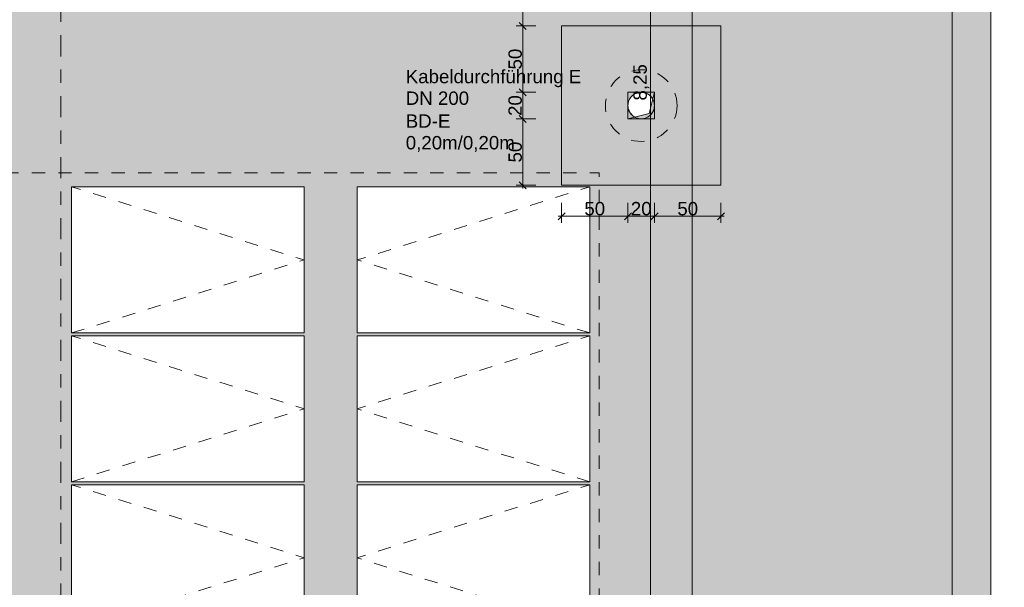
# Model space of a CAD drawing. Header units: metres. Extents: x -180 to 4, y -47 to 4.
# Tile 197 of 256: x -107.33 to -99.92, y -19.62 to -15.35. Entities that reach past the tile are written whole.
import ezdxf

# ---------------------------------------------------------------- set-up
doc = ezdxf.new("R2010")
doc.units = ezdxf.units.M
doc.header["$LTSCALE"] = 0.05
doc.header["$PDMODE"] = 1
doc.header["$PDSIZE"] = -2
for name, pattern in [('Linienart-1', [2.116328, 1.058164, -1.058164]), ('Linienart-53', [5.291531, 3.175, -1.058062, 0.352704, -0.705764]), ('VW-01 Strichlinie kurz', [1.999894, 0.999947, -0.999947])]:
    doc.linetypes.add(name, pattern=pattern)
doc.layers.get('0').update_dxf_attribs({"lineweight": 25})
for name, color, linetype, lineweight, true_color in [('30 -35 Decken- 11 Bodendurchbruch', 7, 'Continuous', 15, 0x599559), ('30 -36 Dächer- 3 Dachbeläge', 7, 'Continuous', 15, 0x9999ff), ('30 -36 Dächer- 3 Dachbeläge Gründach', 250, 'Continuous', 9, 0x333333), ('40 -44 Elektr. Anlagen- 2 Eigenstromversorgungsanlagen', 7, 'Continuous', 5, 0xff6633), ('70 -72 Beschriftung- 1 Beschriftung allgemein', 7, 'Continuous', 9, 0xff6633), ('70 -76 Bemaßung- 2 Allgemein', 7, 'Continuous', 5, 0x6666cc), ('CW-Unsichtbar', 7, 'Continuous', 9, 0x599559), ('Dachflächen Moblierung', 7, 'Continuous', 9, 0x888888)]:
    doc.layers.add(name, color=color, linetype=linetype, lineweight=lineweight, true_color=true_color)
for name, color, linetype, lineweight in [('60- 61 allgemeine Ausstattung- 4 Terrassen', 7, 'Continuous', 9), ('70 -71 Achsen- 1 Gebäudeachsen', 7, 'Linienart-53', 18), ('Keine', 7, 'Continuous', 9)]:
    doc.layers.add(name, color=color, linetype=linetype, lineweight=lineweight)
doc.styles.add('Arial', font='arial.ttf')
doc.dimstyles.new('k+k 1_50', dxfattribs={"dimtxt": 0.075516, "dimasz": 0.05302, "dimexe": 0.05, "dimexo": 0.15, "dimgap": 0.01, "dimtad": 1, "dimdec": 3, "dimtxsty": 'Arial', "dimblk": 'VW_SLASH', "dimblk1": 'VW_SLASH', "dimblk2": 'VW_SLASH', "dimcen": 0, "dimdle": 0.05, "dimadec": 3, "dimazin": 0, "dimtfac": 0.75, "dimtdec": 3, "dimtix": 1, "dimtmove": 0, "dimatfit": 0, "dimldrblk": 'VW_SLASH-1', "dimfxl": 0.125, "dimfxlon": 1, "dimfrac": 2, "dimtolj": 1, "dimarcsym": 0})
doc.dimstyles.new('k+k_klein', dxfattribs={"dimtxt": 0.075516, "dimasz": 0.05302, "dimexe": 0.05, "dimexo": 0.15, "dimgap": 0.005, "dimtad": 1, "dimdec": 3, "dimtxsty": 'Arial', "dimblk": 'VW_SLASH-2', "dimblk1": 'VW_SLASH-2', "dimblk2": 'VW_SLASH-2', "dimcen": 0, "dimdle": 0.025, "dimadec": 3, "dimazin": 0, "dimtfac": 0.75, "dimtdec": 3, "dimtix": 1, "dimtmove": 0, "dimatfit": 0, "dimldrblk": 'VW_FILLEDARROW', "dimfxl": 0.1, "dimfxlon": 1, "dimfrac": 2, "dimtolj": 1, "dimarcsym": 0})

# ---------------------------------------------------------------- blocks, each defined once
blk = doc.blocks.new('Gruppe-579')
at = {"color": 255, "linetype": 'Continuous', "lineweight": 9, "transparency": 33554687}
blk.add_wipeout([(-106.9388, -18.8512), (-105.1888, -18.8512), (-105.1888, -19.9512), (-106.9388, -19.9512)], dxfattribs=at).dxf.layer = '40 -44 Elektr. Anlagen- 2 Eigenstromversorgungsanlagen'
at = {"layer": '40 -44 Elektr. Anlagen- 2 Eigenstromversorgungsanlagen', "color": 7, "linetype": 'Continuous', "lineweight": 9, "transparency": 33554687, "flags": 128}
blk.add_lwpolyline([(-106.9388, -18.8512), (-105.1888, -18.8512), (-105.1888, -19.9512), (-106.9388, -19.9512)], close=True, dxfattribs=at)
at = {"layer": 'Dachflächen Moblierung', "color": 8, "linetype": 'VW-01 Strichlinie kurz', "lineweight": 5, "flags": 128}
blk.add_lwpolyline([(-106.9388, -19.9512), (-105.1888, -19.4012), (-106.9388, -18.8512)], dxfattribs=at)
blk = doc.blocks.new('Gruppe-580')
at = {"color": 255, "linetype": 'Continuous', "lineweight": 9, "transparency": 33554687}
blk.add_wipeout([(-106.9388, -17.7302), (-105.1888, -17.7302), (-105.1888, -18.8302), (-106.9388, -18.8302)], dxfattribs=at).dxf.layer = '40 -44 Elektr. Anlagen- 2 Eigenstromversorgungsanlagen'
at = {"layer": '40 -44 Elektr. Anlagen- 2 Eigenstromversorgungsanlagen', "color": 7, "linetype": 'Continuous', "lineweight": 9, "transparency": 33554687, "flags": 128}
blk.add_lwpolyline([(-106.9388, -17.7302), (-105.1888, -17.7302), (-105.1888, -18.8302), (-106.9388, -18.8302)], close=True, dxfattribs=at)
at = {"layer": 'Dachflächen Moblierung', "color": 8, "linetype": 'VW-01 Strichlinie kurz', "lineweight": 5, "flags": 128}
blk.add_lwpolyline([(-106.9388, -18.8302), (-105.1888, -18.2802), (-106.9388, -17.7302)], dxfattribs=at)
blk = doc.blocks.new('Gruppe-581')
at = {"color": 255, "linetype": 'Continuous', "lineweight": 9, "transparency": 33554687}
blk.add_wipeout([(-106.9388, -16.6092), (-105.1888, -16.6092), (-105.1888, -17.7092), (-106.9388, -17.7092)], dxfattribs=at).dxf.layer = '40 -44 Elektr. Anlagen- 2 Eigenstromversorgungsanlagen'
at = {"layer": '40 -44 Elektr. Anlagen- 2 Eigenstromversorgungsanlagen', "color": 7, "linetype": 'Continuous', "lineweight": 9, "transparency": 33554687, "flags": 128}
blk.add_lwpolyline([(-106.9388, -16.6092), (-105.1888, -16.6092), (-105.1888, -17.7092), (-106.9388, -17.7092)], close=True, dxfattribs=at)
at = {"layer": 'Dachflächen Moblierung', "color": 8, "linetype": 'VW-01 Strichlinie kurz', "lineweight": 5, "flags": 128}
blk.add_lwpolyline([(-106.9388, -17.7092), (-105.1888, -17.1592), (-106.9388, -16.6092)], dxfattribs=at)
blk = doc.blocks.new('Gruppe-588')
at = {"color": 255, "linetype": 'Continuous', "lineweight": 9, "transparency": 33554687}
blk.add_wipeout([(-104.7888, -18.8512), (-103.0388, -18.8512), (-103.0388, -19.9512), (-104.7888, -19.9512)], dxfattribs=at).dxf.layer = '40 -44 Elektr. Anlagen- 2 Eigenstromversorgungsanlagen'
at = {"layer": '40 -44 Elektr. Anlagen- 2 Eigenstromversorgungsanlagen', "color": 7, "linetype": 'Continuous', "lineweight": 9, "transparency": 33554687, "flags": 128}
blk.add_lwpolyline([(-104.7888, -18.8512), (-103.0388, -18.8512), (-103.0388, -19.9512), (-104.7888, -19.9512)], close=True, dxfattribs=at)
at = {"layer": 'Dachflächen Moblierung', "color": 8, "linetype": 'VW-01 Strichlinie kurz', "lineweight": 5, "flags": 128}
blk.add_lwpolyline([(-103.0388, -19.9512), (-104.7888, -19.4012), (-103.0388, -18.8512)], dxfattribs=at)
blk = doc.blocks.new('Gruppe-589')
at = {"color": 255, "linetype": 'Continuous', "lineweight": 9, "transparency": 33554687}
blk.add_wipeout([(-104.7888, -17.7302), (-103.0388, -17.7302), (-103.0388, -18.8302), (-104.7888, -18.8302)], dxfattribs=at).dxf.layer = '40 -44 Elektr. Anlagen- 2 Eigenstromversorgungsanlagen'
at = {"layer": '40 -44 Elektr. Anlagen- 2 Eigenstromversorgungsanlagen', "color": 7, "linetype": 'Continuous', "lineweight": 9, "transparency": 33554687, "flags": 128}
blk.add_lwpolyline([(-104.7888, -17.7302), (-103.0388, -17.7302), (-103.0388, -18.8302), (-104.7888, -18.8302)], close=True, dxfattribs=at)
at = {"layer": 'Dachflächen Moblierung', "color": 8, "linetype": 'VW-01 Strichlinie kurz', "lineweight": 5, "flags": 128}
blk.add_lwpolyline([(-103.0388, -18.8302), (-104.7888, -18.2802), (-103.0388, -17.7302)], dxfattribs=at)
blk = doc.blocks.new('Gruppe-590')
at = {"color": 255, "linetype": 'Continuous', "lineweight": 9, "transparency": 33554687}
blk.add_wipeout([(-104.7888, -16.6092), (-103.0388, -16.6092), (-103.0388, -17.7092), (-104.7888, -17.7092)], dxfattribs=at).dxf.layer = '40 -44 Elektr. Anlagen- 2 Eigenstromversorgungsanlagen'
at = {"layer": '40 -44 Elektr. Anlagen- 2 Eigenstromversorgungsanlagen', "color": 7, "linetype": 'Continuous', "lineweight": 9, "transparency": 33554687, "flags": 128}
blk.add_lwpolyline([(-104.7888, -16.6092), (-103.0388, -16.6092), (-103.0388, -17.7092), (-104.7888, -17.7092)], close=True, dxfattribs=at)
at = {"layer": 'Dachflächen Moblierung', "color": 8, "linetype": 'VW-01 Strichlinie kurz', "lineweight": 5, "flags": 128}
blk.add_lwpolyline([(-103.0388, -17.7092), (-104.7888, -17.1592), (-103.0388, -16.6092)], dxfattribs=at)
blk = doc.blocks.new('Gruppe-767')
at = {"layer": '70 -72 Beschriftung- 1 Beschriftung allgemein', "color": 7, "transparency": 33554687}
for name in ['Gruppe-579', 'Gruppe-588']:
    blk.add_blockref(name, (0, 0), dxfattribs=at)
for name in ['Gruppe-580', 'Gruppe-589']:
    blk.add_blockref(name, (0, 0), dxfattribs=at)
for name in ['Gruppe-581', 'Gruppe-590']:
    blk.add_blockref(name, (0, 0), dxfattribs=at)
blk = doc.blocks.new('Gruppe-1280')
at = {"layer": '30 -35 Decken- 11 Bodendurchbruch', "linetype": 'Continuous', "lineweight": 0}
blk.add_hatch(color=85, dxfattribs=at).paths.add_polyline_path([(-0.1, -0.1), (0.1, -0.1), (0.1, 0.1), (0.06, -0.06)])
at = {"layer": '30 -35 Decken- 11 Bodendurchbruch', "flags": 128}
blk.add_lwpolyline([(-0.1, -0.1), (0.1, -0.1), (0.1, 0.1), (0.06, -0.06)], close=True, dxfattribs=at)
blk = doc.blocks.new('Gruppe-1281')
at = {"layer": '30 -35 Decken- 11 Bodendurchbruch', "flags": 128}
blk.add_lwpolyline([(-0.1, -0.1), (-0.1, 0.1), (0.1, 0.1), (0.06, -0.06)], close=True, dxfattribs=at)
blk = doc.blocks.new('Gruppe-1282')
at = {"layer": '30 -35 Decken- 11 Bodendurchbruch', "insert": (-1.7726, -0.3484), "char_height": 0.100689, "attachment_point": 7, "line_spacing_factor": 0.970891, "style": 'Arial'}
blk.add_mtext('BD-E \\P0,20m/0,20m', dxfattribs=at)
blk = doc.blocks.new('Gruppe-1283')
at = {"layer": '30 -35 Decken- 11 Bodendurchbruch'}
for name in ['Gruppe-1280', 'Gruppe-1281']:
    blk.add_blockref(name, (0, 0), dxfattribs=at)
at = {"layer": '30 -35 Decken- 11 Bodendurchbruch', "color": 7, "transparency": 33554687}
blk.add_blockref('Gruppe-1282', (0, 0), dxfattribs=at)
blk = doc.blocks.new('Schlitze Durchbr (2D)-7')
at = {"layer": 'CW-Unsichtbar', "linetype": 'Continuous', "lineweight": 5, "transparency": 33554687}
for p in [(-0.1, 0), (0.1, 0)]:
    blk.add_point(p, dxfattribs=at)
at = {"layer": '30 -35 Decken- 11 Bodendurchbruch', "color": 7, "transparency": 33554687}
blk.add_blockref('Gruppe-1283', (0, 0), dxfattribs=at)
at = {"layer": '30 -35 Decken- 11 Bodendurchbruch', "color": 0, "flags": 1}
for tag in ['IFC_UUID', 'instanceID', 'prm0_name', 'prm0_type', 'prm0_value', 'prm1_name', 'prm1_type', 'prm1_value', 'prm2_name', 'prm2_type', 'prm2_value', 'prm3_name', 'prm3_type', 'prm3_value', 'prm4_name', 'prm4_type', 'prm4_value', 'prm5_name', 'prm5_type', 'prm5_value', 'prm6_name', 'prm6_type', 'prm6_value', 'prm7_name', 'prm7_type', 'prm7_value']:
    blk.add_attdef(tag, (-104.4236, -16.35), '', height=0.00018, dxfattribs=at)
blk = doc.blocks.new('VW_SLASH-2')
at = {"color": 0, "linetype": 'ByBlock', "lineweight": -2, "transparency": 16777216}
blk.add_line((0.47, 0), (-1, 0), dxfattribs=at)
at = {"color": 0, "lineweight": 5, "transparency": 16777216, "flags": 128}
blk.add_lwpolyline([(0.5, 0.5), (-0.5, -0.5)], dxfattribs=at)
blk = doc.blocks.new('*D1462')
at = {"layer": '70 -76 Bemaßung- 2 Allgemein', "color": 0, "linetype": 'Continuous', "lineweight": -2, "transparency": 33554687}
for p, q in [((-103.251, -16.73), (-103.251, -16.88)), ((-102.751, -16.73), (-102.751, -16.88)), ((-102.804, -16.83), (-103.198, -16.83))]:
    blk.add_line(p, q, dxfattribs=at)
at = {"layer": 'Defpoints', "color": 0, "transparency": 33554687}
for p in [(-103.251, -15.397), (-102.751, -15.897), (-103.251, -16.83)]:
    blk.add_point(p, dxfattribs=at)
at = {"layer": '70 -76 Bemaßung- 2 Allgemein', "color": 0, "lineweight": -2, "xscale": 0.05302001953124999, "yscale": 0.05302001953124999, "zscale": 0.05302001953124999, "rotation": 180}
blk.add_blockref('VW_SLASH-2', (-103.251, -16.83), dxfattribs=at)
at = {"layer": '70 -76 Bemaßung- 2 Allgemein', "color": 0, "lineweight": -2, "xscale": 0.05302001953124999, "yscale": 0.05302001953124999, "zscale": 0.05302001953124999}
blk.add_blockref('VW_SLASH-2', (-102.751, -16.83), dxfattribs=at)
at = {"layer": '70 -76 Bemaßung- 2 Allgemein', "color": 0, "lineweight": 5, "transparency": 33554687, "insert": (-103.001, -16.7736), "char_height": 0.10069, "attachment_point": 5, "style": 'Arial'}
blk.add_mtext('\\A1;50', dxfattribs=at)
blk = doc.blocks.new('VW_FILLEDARROW')
at = {"linetype": 'Continuous', "lineweight": 0, "transparency": 16777216}
blk.add_hatch(color=0, dxfattribs=at).paths.add_polyline_path([(-2.83, 0.76), (0, 0), (-2.83, -0.76)])
at = {"color": 0, "lineweight": 5, "transparency": 16777216, "flags": 128}
blk.add_lwpolyline([(-2.83, 0.76), (0, 0), (-2.83, -0.76)], close=True, dxfattribs=at)
blk = doc.blocks.new('*D1463')
at = {"layer": '70 -76 Bemaßung- 2 Allgemein', "color": 0, "linetype": 'Continuous', "lineweight": -2, "transparency": 33554687}
for p, q in [((-102.751, -16.73), (-102.751, -16.88)), ((-102.551, -16.73), (-102.551, -16.88)), ((-102.604, -16.83), (-102.698, -16.83))]:
    blk.add_line(p, q, dxfattribs=at)
at = {"layer": 'Defpoints', "color": 0, "transparency": 33554687}
for p in [(-102.751, -15.897), (-102.551, -15.897), (-102.751, -16.83)]:
    blk.add_point(p, dxfattribs=at)
at = {"layer": '70 -76 Bemaßung- 2 Allgemein', "color": 0, "lineweight": -2, "xscale": 0.05302001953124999, "yscale": 0.05302001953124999, "zscale": 0.05302001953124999, "rotation": 180}
blk.add_blockref('VW_SLASH-2', (-102.751, -16.83), dxfattribs=at)
at = {"layer": '70 -76 Bemaßung- 2 Allgemein', "color": 0, "lineweight": -2, "xscale": 0.05302001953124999, "yscale": 0.05302001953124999, "zscale": 0.05302001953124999}
blk.add_blockref('VW_SLASH-2', (-102.551, -16.83), dxfattribs=at)
at = {"layer": '70 -76 Bemaßung- 2 Allgemein', "color": 0, "lineweight": 5, "transparency": 33554687, "insert": (-102.651, -16.7736), "char_height": 0.10069, "attachment_point": 5, "style": 'Arial'}
blk.add_mtext('\\A1;20', dxfattribs=at)
blk = doc.blocks.new('*D1464')
at = {"layer": '70 -76 Bemaßung- 2 Allgemein', "color": 0, "linetype": 'Continuous', "lineweight": -2, "transparency": 33554687}
for p, q in [((-102.551, -16.73), (-102.551, -16.88)), ((-102.051, -16.73), (-102.051, -16.88)), ((-102.104, -16.83), (-102.498, -16.83))]:
    blk.add_line(p, q, dxfattribs=at)
at = {"layer": 'Defpoints', "color": 0, "transparency": 33554687}
for p in [(-102.051, -15.397), (-102.551, -15.897), (-102.551, -16.83)]:
    blk.add_point(p, dxfattribs=at)
at = {"layer": '70 -76 Bemaßung- 2 Allgemein', "color": 0, "lineweight": -2, "xscale": 0.05302001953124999, "yscale": 0.05302001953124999, "zscale": 0.05302001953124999, "rotation": 180}
blk.add_blockref('VW_SLASH-2', (-102.551, -16.83), dxfattribs=at)
at = {"layer": '70 -76 Bemaßung- 2 Allgemein', "color": 0, "lineweight": -2, "xscale": 0.05302001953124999, "yscale": 0.05302001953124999, "zscale": 0.05302001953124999}
blk.add_blockref('VW_SLASH-2', (-102.051, -16.83), dxfattribs=at)
at = {"layer": '70 -76 Bemaßung- 2 Allgemein', "color": 0, "lineweight": 5, "transparency": 33554687, "insert": (-102.301, -16.7736), "char_height": 0.10069, "attachment_point": 5, "style": 'Arial'}
blk.add_mtext('\\A1;50', dxfattribs=at)
blk = doc.blocks.new('*D1465')
at = {"layer": '70 -76 Bemaßung- 2 Allgemein', "color": 0, "lineweight": -2}
for p, q in [((-103.6433, -14.897), (-103.4933, -14.897)), ((-103.5433, -15.344), (-103.5433, -14.9501)), ((-103.4433, -15.397), (-103.5933, -15.397))]:
    blk.add_line(p, q, dxfattribs=at)
at = {"layer": 'Defpoints', "color": 0}
for p in [(-103.821, -14.897), (-103.5433, -14.897), (-103.251, -15.397)]:
    blk.add_point(p, dxfattribs=at)
at = {"layer": '70 -76 Bemaßung- 2 Allgemein', "color": 0, "lineweight": -2, "xscale": 0.05302001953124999, "yscale": 0.05302001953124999, "zscale": 0.05302001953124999}
for p, rotation in [((-103.5433, -14.897), 90), ((-103.5433, -15.397), 270)]:
    blk.add_blockref('VW_SLASH-2', p, dxfattribs=dict(at, rotation=rotation))
at = {"layer": '70 -76 Bemaßung- 2 Allgemein', "color": 0, "insert": (-103.5997, -15.147), "char_height": 0.10069, "attachment_point": 5, "rotation": 90, "style": 'Arial'}
blk.add_mtext('\\A1;50', dxfattribs=at)
blk = doc.blocks.new('*D1466')
at = {"layer": '70 -76 Bemaßung- 2 Allgemein', "color": 0, "lineweight": -2}
for p, q in [((-103.4433, -15.397), (-103.5933, -15.397)), ((-103.5433, -15.844), (-103.5433, -15.4501)), ((-103.4433, -15.897), (-103.5933, -15.897))]:
    blk.add_line(p, q, dxfattribs=at)
at = {"layer": 'Defpoints', "color": 0}
for p in [(-103.5433, -15.397), (-103.251, -15.397), (-102.751, -15.897)]:
    blk.add_point(p, dxfattribs=at)
at = {"layer": '70 -76 Bemaßung- 2 Allgemein', "color": 0, "lineweight": -2, "xscale": 0.05302001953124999, "yscale": 0.05302001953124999, "zscale": 0.05302001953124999}
for p, rotation in [((-103.5433, -15.397), 90), ((-103.5433, -15.897), 270)]:
    blk.add_blockref('VW_SLASH-2', p, dxfattribs=dict(at, rotation=rotation))
at = {"layer": '70 -76 Bemaßung- 2 Allgemein', "color": 0, "insert": (-103.5997, -15.647), "char_height": 0.10069, "attachment_point": 5, "rotation": 90, "style": 'Arial'}
blk.add_mtext('\\A1;50', dxfattribs=at)
blk = doc.blocks.new('*D1467')
at = {"layer": '70 -76 Bemaßung- 2 Allgemein', "color": 0, "lineweight": -2}
for p, q in [((-103.4433, -15.897), (-103.5933, -15.897)), ((-103.5433, -16.044), (-103.5433, -15.9501)), ((-103.4433, -16.097), (-103.5933, -16.097))]:
    blk.add_line(p, q, dxfattribs=at)
at = {"layer": 'Defpoints', "color": 0}
for p in [(-103.5433, -15.897), (-102.751, -15.897), (-102.751, -16.097)]:
    blk.add_point(p, dxfattribs=at)
at = {"layer": '70 -76 Bemaßung- 2 Allgemein', "color": 0, "lineweight": -2, "xscale": 0.05302001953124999, "yscale": 0.05302001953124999, "zscale": 0.05302001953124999}
for p, rotation in [((-103.5433, -15.897), 90), ((-103.5433, -16.097), 270)]:
    blk.add_blockref('VW_SLASH-2', p, dxfattribs=dict(at, rotation=rotation))
at = {"layer": '70 -76 Bemaßung- 2 Allgemein', "color": 0, "insert": (-103.5997, -15.997), "char_height": 0.10069, "attachment_point": 5, "rotation": 90, "style": 'Arial'}
blk.add_mtext('\\A1;20', dxfattribs=at)
blk = doc.blocks.new('*D1468')
at = {"layer": '70 -76 Bemaßung- 2 Allgemein', "color": 0, "lineweight": -2}
for p, q in [((-103.4433, -16.097), (-103.5933, -16.097)), ((-103.5433, -16.544), (-103.5433, -16.1501)), ((-103.4433, -16.597), (-103.5933, -16.597))]:
    blk.add_line(p, q, dxfattribs=at)
at = {"layer": 'Defpoints', "color": 0}
for p in [(-103.5433, -16.097), (-102.751, -16.097), (-102.051, -16.597)]:
    blk.add_point(p, dxfattribs=at)
at = {"layer": '70 -76 Bemaßung- 2 Allgemein', "color": 0, "lineweight": -2, "xscale": 0.05302001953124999, "yscale": 0.05302001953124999, "zscale": 0.05302001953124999}
for p, rotation in [((-103.5433, -16.097), 90), ((-103.5433, -16.597), 270)]:
    blk.add_blockref('VW_SLASH-2', p, dxfattribs=dict(at, rotation=rotation))
at = {"layer": '70 -76 Bemaßung- 2 Allgemein', "color": 0, "insert": (-103.5997, -16.347), "char_height": 0.10069, "attachment_point": 5, "rotation": 90, "style": 'Arial'}
blk.add_mtext('\\A1;50', dxfattribs=at)
blk = doc.blocks.new('VW_SLASH')
at = {"color": 0, "linetype": 'ByBlock', "lineweight": -2, "transparency": 16777216}
blk.add_line((0.94, 0), (-1, 0), dxfattribs=at)
at = {"color": 0, "lineweight": 20, "transparency": 16777216, "flags": 128}
blk.add_lwpolyline([(0.5, 0.5), (-0.5, -0.5)], dxfattribs=at)
blk = doc.blocks.new('*D2284')
at = {"layer": '70 -76 Bemaßung- 2 Allgemein', "color": 0, "lineweight": -2}
for p, q in [((-102.618, -11.697), (-102.53, -11.697)), ((-102.58, -19.894), (-102.58, -11.7501)), ((-102.618, -19.947), (-102.53, -19.947))]:
    blk.add_line(p, q, dxfattribs=at)
at = {"layer": 'Defpoints', "color": 0}
for p in [(-102.768, -11.697), (-102.58, -11.697), (-102.768, -19.947)]:
    blk.add_point(p, dxfattribs=at)
at = {"layer": '70 -76 Bemaßung- 2 Allgemein', "color": 0, "lineweight": -2, "xscale": 0.05302001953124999, "yscale": 0.05302001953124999, "zscale": 0.05302001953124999}
for p, rotation in [((-102.58, -11.697), 90), ((-102.58, -19.947), 270)]:
    blk.add_blockref('VW_SLASH', p, dxfattribs=dict(at, rotation=rotation))
at = {"layer": '70 -76 Bemaßung- 2 Allgemein', "color": 0, "insert": (-102.6505, -15.822), "char_height": 0.10069, "attachment_point": 5, "rotation": 90, "style": 'Arial'}
blk.add_mtext('\\A1;8,25', dxfattribs=at)
blk = doc.blocks.new('VW_SLASH-1')
at = {"color": 0, "linetype": 'ByBlock', "lineweight": -2, "transparency": 16777216}
blk.add_line((0.94, 0), (-1, 0), dxfattribs=at)
at = {"color": 0, "lineweight": 5, "transparency": 16777216, "flags": 128}
blk.add_lwpolyline([(0.5, 0.5), (-0.5, -0.5)], dxfattribs=at)
blk = doc.blocks.new('*D2292')
at = {"layer": '70 -76 Bemaßung- 2 Allgemein', "color": 0, "lineweight": -2}
for p, q in [((-102.121, -11.697), (-102.218, -11.697)), ((-102.268, -31.144), (-102.268, -11.7501)), ((-102.118, -31.197), (-102.218, -31.197))]:
    blk.add_line(p, q, dxfattribs=at)
at = {"layer": 'Defpoints', "color": 0}
for p in [(-102.271, -11.697), (-102.268, -11.697), (-102.268, -31.197)]:
    blk.add_point(p, dxfattribs=at)
at = {"layer": '70 -76 Bemaßung- 2 Allgemein', "color": 0, "lineweight": -2, "xscale": 0.05302001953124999, "yscale": 0.05302001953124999, "zscale": 0.05302001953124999}
for p, rotation in [((-102.268, -11.697), 90), ((-102.268, -31.197), 270)]:
    blk.add_blockref('VW_SLASH', p, dxfattribs=dict(at, rotation=rotation))
at = {"layer": '70 -76 Bemaßung- 2 Allgemein', "color": 0, "insert": (-102.3385, -21.447), "char_height": 0.10069, "attachment_point": 5, "rotation": 90, "style": 'Arial'}
blk.add_mtext('\\A1;19,50', dxfattribs=at)
blk = doc.blocks.new('*D2792')
at = {"layer": '70 -76 Bemaßung- 2 Allgemein', "color": 0, "linetype": 'Continuous', "lineweight": -2, "transparency": 33554687}
for p, q in [((-113.6071, -28.14), (-113.6071, -28.29)), ((-103.068, -28.14), (-103.068, -28.29)), ((-103.121, -28.24), (-113.5541, -28.24))]:
    blk.add_line(p, q, dxfattribs=at)
at = {"layer": 'Defpoints', "color": 0, "transparency": 33554687}
for p in [(-113.6071, -17.1514), (-103.068, -17.38), (-113.6071, -28.24)]:
    blk.add_point(p, dxfattribs=at)
at = {"layer": '70 -76 Bemaßung- 2 Allgemein', "color": 0, "lineweight": -2, "xscale": 0.05302001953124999, "yscale": 0.05302001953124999, "zscale": 0.05302001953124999, "rotation": 180}
blk.add_blockref('VW_SLASH-2', (-113.6071, -28.24), dxfattribs=at)
at = {"layer": '70 -76 Bemaßung- 2 Allgemein', "color": 0, "lineweight": -2, "xscale": 0.05302001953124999, "yscale": 0.05302001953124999, "zscale": 0.05302001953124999}
blk.add_blockref('VW_SLASH-2', (-103.068, -28.24), dxfattribs=at)
at = {"layer": '70 -76 Bemaßung- 2 Allgemein', "color": 0, "lineweight": 5, "transparency": 33554687, "insert": (-108.3375, -28.1745), "char_height": 0.10069, "attachment_point": 5, "style": 'Arial'}
blk.add_mtext('\\A1;10,50', dxfattribs=at)
blk = doc.blocks.new('*D2793')
at = {"layer": '70 -76 Bemaßung- 2 Allgemein', "color": 0, "linetype": 'Continuous', "lineweight": -2, "transparency": 33554687}
for p, q in [((-103.068, -28.14), (-103.068, -28.29)), ((-99.841, -28.14), (-99.841, -28.29)), ((-99.894, -28.24), (-103.015, -28.24))]:
    blk.add_line(p, q, dxfattribs=at)
at = {"layer": 'Defpoints', "color": 0, "transparency": 33554687}
for p in [(-103.068, -17.38), (-99.841, -18.8904), (-103.068, -28.24)]:
    blk.add_point(p, dxfattribs=at)
at = {"layer": '70 -76 Bemaßung- 2 Allgemein', "color": 0, "lineweight": -2, "xscale": 0.05302001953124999, "yscale": 0.05302001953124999, "zscale": 0.05302001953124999, "rotation": 180}
blk.add_blockref('VW_SLASH-2', (-103.068, -28.24), dxfattribs=at)
at = {"layer": '70 -76 Bemaßung- 2 Allgemein', "color": 0, "lineweight": -2, "xscale": 0.05302001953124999, "yscale": 0.05302001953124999, "zscale": 0.05302001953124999}
blk.add_blockref('VW_SLASH-2', (-99.841, -28.24), dxfattribs=at)
at = {"layer": '70 -76 Bemaßung- 2 Allgemein', "color": 0, "lineweight": 5, "transparency": 33554687, "insert": (-101.4545, -28.1745), "char_height": 0.10069, "attachment_point": 5, "style": 'Arial'}
blk.add_mtext('\\A1;3,20', dxfattribs=at)
blk = doc.blocks.new('_Achsen (3D)')
at = {"layer": '70 -71 Achsen- 1 Gebäudeachsen', "transparency": 33554687}
blk.add_line((-107.021, 3.8), (-107.021, -46.172), dxfattribs=at)
blk = doc.blocks.new('Gruppe-1384')
at = {"layer": '30 -36 Dächer- 3 Dachbeläge Gründach', "linetype": 'Continuous', "lineweight": 0, "true_color": 0xe7eedf, "transparency": 33554687}
blk.add_hatch(color=254, dxfattribs=at).paths.add_polyline_path([(-100.01799996, -31.79404198), (-100.01799996, -31.61704198), (-100.31099996, -31.61704198), (-100.31099996, -12.39704198), (-159.47099996, -12.39704198), (-159.47099996, -39.25704198), (-99.61099996, -39.25704198), (-99.61099996, -31.79404198)])
at = {"layer": '30 -36 Dächer- 3 Dachbeläge Gründach', "flags": 128}
blk.add_lwpolyline([(-100.01799996, -31.79404198), (-100.01799996, -31.61704198), (-100.31099996, -31.61704198), (-100.31099996, -12.39704198), (-159.47099996, -12.39704198), (-159.47099996, -39.25704198), (-99.61099996, -39.25704198), (-99.61099996, -31.79404198)], close=True, dxfattribs=at)
at = {"color": 255, "linetype": 'Continuous', "lineweight": 9, "transparency": 33554687}
blk.add_wipeout([(-103.25099996, -15.39704198), (-102.05099996, -15.39704198), (-102.05099996, -16.59704198), (-103.25099996, -16.59704198)], dxfattribs=at).dxf.layer = '70 -72 Beschriftung- 1 Beschriftung allgemein'
at = {"layer": '70 -72 Beschriftung- 1 Beschriftung allgemein', "linetype": 'Continuous', "lineweight": 9, "transparency": 33554687}
h = blk.add_hatch(dxfattribs=at)
h.set_pattern_fill('{914A209A-ED12-11EE-87B6-5CE', style=0, pattern_type=2)
h.set_pattern_definition([(-22, (-64.2535, -24.947042), (-0.018555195, 0.04226461), [0.000625, -0.061875]), (14, (-64.245251, -24.969718), (-0.037110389, -0.027832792), [0.000625, -0.030625]), (-3.77456, (-64.304014, -24.98415), (-0.01958604, 0.06597403), [0.00028186, -0.09367194]), (-68, (-64.13392, -24.92024), (0.1926424, 0.0440799), [0.00028125, -0.09346875]), (96, (-64.267934, -25.011983), (-0.036105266, -0.06319548), [0.0005625, -0.0931875]), (132, (-64.2401, -24.98828), (0.040202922, 0.004123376), [0.0003125, -0.0621875]), (-17, (-64.272055, -24.97178), (0.0930531, 0.02892868), [0.000625, -0.061875]), (-145, (-64.2669, -24.966625), (0.06266964, -0.04009224), [0.000625, -0.061875]), (-137, (-64.28133, -24.963533), (0.049444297, -0.02123569), [0.000625, -0.061875])])
h.paths.add_polyline_path([(-103.25099996, -15.39704198), (-102.05099996, -15.39704198), (-102.05099996, -16.59704198), (-103.25099996, -16.59704198)])
at = {"layer": '70 -72 Beschriftung- 1 Beschriftung allgemein', "color": 161, "linetype": 'Continuous', "lineweight": 9, "true_color": 0x9999ff, "transparency": 33554687, "flags": 128}
blk.add_lwpolyline([(-103.25099996, -15.39704198), (-102.05099996, -15.39704198), (-102.05099996, -16.59704198), (-103.25099996, -16.59704198)], close=True, dxfattribs=at)
at = {"color": 255, "lineweight": 18}
blk.add_wipeout([(-102.55099996, -15.99704198), (-102.55148149, -16.0068437), (-102.55292144, -16.01655102), (-102.55530593, -16.02607045), (-102.55861201, -16.03531033), (-102.56280784, -16.04418166), (-102.567853, -16.05259901), (-102.57369892, -16.06048131), (-102.58028929, -16.06775266), (-102.58756064, -16.07434303), (-102.59544294, -16.08018894), (-102.60386029, -16.08523411), (-102.61273162, -16.08942994), (-102.6219715, -16.09273602), (-102.63149093, -16.09512051), (-102.64119825, -16.09656046), (-102.65099996, -16.09704198), (-102.66080168, -16.09656046), (-102.670509, -16.09512051), (-102.68002843, -16.09273602), (-102.68926831, -16.08942994), (-102.69813964, -16.08523411), (-102.70655699, -16.08018894), (-102.71443929, -16.07434303), (-102.72171064, -16.06775266), (-102.72830101, -16.06048131), (-102.73414693, -16.05259901), (-102.73919209, -16.04418166), (-102.74338792, -16.03531033), (-102.746694, -16.02607045), (-102.74907849, -16.01655102), (-102.75051844, -16.0068437), (-102.75099996, -15.99704198), (-102.75051844, -15.98724027), (-102.74907849, -15.97753295), (-102.746694, -15.96801352), (-102.74338792, -15.95877364), (-102.73919209, -15.94990231), (-102.73414693, -15.94148496), (-102.72830101, -15.93360265), (-102.72171064, -15.92633131), (-102.71443929, -15.91974094), (-102.70655699, -15.91389502), (-102.69813964, -15.90884986), (-102.68926831, -15.90465403), (-102.68002843, -15.90134795), (-102.670509, -15.89896346), (-102.66080168, -15.89752351), (-102.65099996, -15.89704198), (-102.64119825, -15.89752351), (-102.63149093, -15.89896346), (-102.6219715, -15.90134795), (-102.61273162, -15.90465403), (-102.60386029, -15.90884986), (-102.59544294, -15.91389502), (-102.58756064, -15.91974094), (-102.58028929, -15.92633131), (-102.57369892, -15.93360265), (-102.567853, -15.94148496), (-102.56280784, -15.94990231), (-102.55861201, -15.95877364), (-102.55530593, -15.96801352), (-102.55292144, -15.97753295), (-102.55148149, -15.98724027)], dxfattribs=at).dxf.layer = '70 -72 Beschriftung- 1 Beschriftung allgemein'
at = {"layer": '70 -72 Beschriftung- 1 Beschriftung allgemein', "linetype": 'Linienart-1', "lineweight": 13, "flags": 128}
blk.add_lwpolyline([(-102.38099996, -15.99704198), (-102.38230009, -16.02350661), (-102.38618794, -16.04971637), (-102.39262607, -16.07541885), (-102.40155249, -16.10036651), (-102.41288122, -16.1243191), (-102.42650317, -16.14704595), (-102.44228714, -16.16832817), (-102.46008113, -16.18796081), (-102.47971378, -16.20575481), (-102.500996, -16.22153878), (-102.52372285, -16.23516072), (-102.54767544, -16.24648946), (-102.5726231, -16.25541587), (-102.59832558, -16.26185401), (-102.62453534, -16.26574186), (-102.65099996, -16.26704198), (-102.67746459, -16.26574186), (-102.70367435, -16.26185401), (-102.72937683, -16.25541587), (-102.75432449, -16.24648946), (-102.77827708, -16.23516072), (-102.80100393, -16.22153878), (-102.82228615, -16.20575481), (-102.8419188, -16.18796081), (-102.85971279, -16.16832817), (-102.87549676, -16.14704595), (-102.88911871, -16.1243191), (-102.90044744, -16.10036651), (-102.90937386, -16.07541885), (-102.91581199, -16.04971637), (-102.91969984, -16.02350661), (-102.92099996, -15.99704198), (-102.91969984, -15.97057736), (-102.91581199, -15.9443676), (-102.90937386, -15.91866512), (-102.90044744, -15.89371746), (-102.88911871, -15.86976486), (-102.87549676, -15.84703802), (-102.85971279, -15.8257558), (-102.8419188, -15.80612315), (-102.82228615, -15.78832916), (-102.80100393, -15.77254519), (-102.77827708, -15.75892324), (-102.75432449, -15.74759451), (-102.72937683, -15.73866809), (-102.70367435, -15.73222996), (-102.67746459, -15.72834211), (-102.65099996, -15.72704198), (-102.62453534, -15.72834211), (-102.59832558, -15.73222996), (-102.5726231, -15.73866809), (-102.54767544, -15.74759451), (-102.52372285, -15.75892324), (-102.500996, -15.77254519), (-102.47971378, -15.78832916), (-102.46008113, -15.80612315), (-102.44228714, -15.8257558), (-102.42650317, -15.84703802), (-102.41288122, -15.86976486), (-102.40155249, -15.89371746), (-102.39262607, -15.91866512), (-102.38618794, -15.9443676), (-102.38230009, -15.97057736)], close=True, dxfattribs=at)
at = {"layer": '70 -72 Beschriftung- 1 Beschriftung allgemein', "lineweight": 18, "flags": 128}
blk.add_lwpolyline([(-102.55099996, -15.99704198), (-102.55148149, -16.0068437), (-102.55292144, -16.01655102), (-102.55530593, -16.02607045), (-102.55861201, -16.03531033), (-102.56280784, -16.04418166), (-102.567853, -16.05259901), (-102.57369892, -16.06048131), (-102.58028929, -16.06775266), (-102.58756064, -16.07434303), (-102.59544294, -16.08018894), (-102.60386029, -16.08523411), (-102.61273162, -16.08942994), (-102.6219715, -16.09273602), (-102.63149093, -16.09512051), (-102.64119825, -16.09656046), (-102.65099996, -16.09704198), (-102.66080168, -16.09656046), (-102.670509, -16.09512051), (-102.68002843, -16.09273602), (-102.68926831, -16.08942994), (-102.69813964, -16.08523411), (-102.70655699, -16.08018894), (-102.71443929, -16.07434303), (-102.72171064, -16.06775266), (-102.72830101, -16.06048131), (-102.73414693, -16.05259901), (-102.73919209, -16.04418166), (-102.74338792, -16.03531033), (-102.746694, -16.02607045), (-102.74907849, -16.01655102), (-102.75051844, -16.0068437), (-102.75099996, -15.99704198), (-102.75051844, -15.98724027), (-102.74907849, -15.97753295), (-102.746694, -15.96801352), (-102.74338792, -15.95877364), (-102.73919209, -15.94990231), (-102.73414693, -15.94148496), (-102.72830101, -15.93360265), (-102.72171064, -15.92633131), (-102.71443929, -15.91974094), (-102.70655699, -15.91389502), (-102.69813964, -15.90884986), (-102.68926831, -15.90465403), (-102.68002843, -15.90134795), (-102.670509, -15.89896346), (-102.66080168, -15.89752351), (-102.65099996, -15.89704198), (-102.64119825, -15.89752351), (-102.63149093, -15.89896346), (-102.6219715, -15.90134795), (-102.61273162, -15.90465403), (-102.60386029, -15.90884986), (-102.59544294, -15.91389502), (-102.58756064, -15.91974094), (-102.58028929, -15.92633131), (-102.57369892, -15.93360265), (-102.567853, -15.94148496), (-102.56280784, -15.94990231), (-102.55861201, -15.95877364), (-102.55530593, -15.96801352), (-102.55292144, -15.97753295), (-102.55148149, -15.98724027)], close=True, dxfattribs=at)
at = {"layer": '70 -72 Beschriftung- 1 Beschriftung allgemein', "color": 30, "linetype": 'Linienart-1', "lineweight": 9, "transparency": 33554687, "flags": 128}
blk.add_lwpolyline([(-102.55199996, -15.99704198), (-102.55247668, -16.00674568), (-102.55390222, -16.01635593), (-102.55626287, -16.02578017), (-102.55953589, -16.03492764), (-102.56368976, -16.04371026), (-102.56868447, -16.05204344), (-102.57447193, -16.05984692), (-102.58099639, -16.06704555), (-102.58819503, -16.07357002), (-102.59599851, -16.07935747), (-102.60433169, -16.08435219), (-102.6131143, -16.08850606), (-102.62226178, -16.09177908), (-102.63168602, -16.09413973), (-102.64129627, -16.09556527), (-102.65099996, -16.09604198), (-102.66070366, -16.09556527), (-102.67031391, -16.09413973), (-102.67973815, -16.09177908), (-102.68888562, -16.08850606), (-102.69766824, -16.08435219), (-102.70600142, -16.07935747), (-102.7138049, -16.07357002), (-102.72100354, -16.06704555), (-102.727528, -16.05984692), (-102.73331546, -16.05204344), (-102.73831017, -16.04371026), (-102.74246404, -16.03492764), (-102.74573706, -16.02578017), (-102.74809771, -16.01635593), (-102.74952325, -16.00674568), (-102.74999996, -15.99704198), (-102.74952325, -15.98733829), (-102.74809771, -15.97772804), (-102.74573706, -15.9683038), (-102.74246404, -15.95915632), (-102.73831017, -15.95037371), (-102.73331546, -15.94204053), (-102.727528, -15.93423705), (-102.72100354, -15.92703841), (-102.7138049, -15.92051395), (-102.70600142, -15.91472649), (-102.69766824, -15.90973178), (-102.68888562, -15.90557791), (-102.67973815, -15.90230489), (-102.67031391, -15.89994424), (-102.66070366, -15.8985187), (-102.65099996, -15.89804198), (-102.64129627, -15.8985187), (-102.63168602, -15.89994424), (-102.62226178, -15.90230489), (-102.6131143, -15.90557791), (-102.60433169, -15.90973178), (-102.59599851, -15.91472649), (-102.58819503, -15.92051395), (-102.58099639, -15.92703841), (-102.57447193, -15.93423705), (-102.56868447, -15.94204053), (-102.56368976, -15.95037371), (-102.55953589, -15.95915632), (-102.55626287, -15.9683038), (-102.55390222, -15.97772804), (-102.55247668, -15.98733829)], close=True, dxfattribs=at)
at = {"color": 255, "linetype": 'Continuous', "lineweight": 9, "transparency": 33554687}
blk.add_wipeout([(-99.13099996, -31.79404198), (-99.13099996, -39.73704198), (-129.83124836, -39.73704198), (-129.83124836, -39.25704198), (-100.31099996, -39.25704198), (-100.31099996, -12.71704198), (-129.83124836, -12.71704198), (-129.83124836, -12.23704198), (-100.01799996, -12.23704198), (-100.01799996, -31.12704198), (-99.83999996, -31.12704198), (-99.83999996, -31.61604198), (-99.35099996, -31.61604198), (-99.35099996, -31.79404198)], dxfattribs=at).dxf.layer = '30 -36 Dächer- 3 Dachbeläge'
at = {"layer": '30 -36 Dächer- 3 Dachbeläge', "linetype": 'Continuous', "lineweight": 9, "transparency": 33554687}
h = blk.add_hatch(dxfattribs=at)
h.set_pattern_fill('{914A209A-ED12-11EE-87B6-5CE', style=0, pattern_type=2)
h.set_pattern_definition([(-22, (-91.4235, -34.937042), (-0.018555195, 0.04226461), [0.000625, -0.061875]), (14, (-91.415251, -34.959718), (-0.0371103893, -0.0278327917), [0.000625, -0.030625]), (-3.77456, (-91.474014, -34.97415), (-0.01958604, 0.065974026), [0.00028186, -0.093671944]), (-68, (-91.30392, -34.91024), (0.1926424, 0.04407994), [0.00028125, -0.09346875]), (96, (-91.437934, -35.001983), (-0.036105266, -0.06319548), [0.0005625, -0.0931875]), (132, (-91.4101, -34.97828), (0.040202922, 0.004123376), [0.0003125, -0.0621875]), (-17, (-91.442055, -34.96178), (0.0930531, 0.028928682), [0.000625, -0.061875]), (-145, (-91.4369, -34.956625), (0.06266964, -0.040092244), [0.000625, -0.061875]), (-137, (-91.45133, -34.953533), (0.049444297, -0.02123569), [0.000625, -0.061875])])
h.paths.add_polyline_path([(-100.01799996, -31.12704198), (-99.83999996, -31.12704198), (-99.83999996, -31.61604198), (-99.35099996, -31.61604198), (-99.35099996, -31.79404198), (-99.13099996, -31.79404198), (-99.13099996, -39.73704198), (-160.51099996, -39.73704198), (-160.51099996, -31.61704198), (-159.93099996, -31.61704198), (-159.93099996, -12.23704198), (-100.01799996, -12.23704198)])
h.paths.add_polyline_path([(-159.47099996, -39.25704198), (-100.31099996, -39.25704198), (-100.31099996, -12.71704198), (-159.47099996, -12.71704198)])
at = {"layer": '30 -36 Dächer- 3 Dachbeläge', "color": 161, "linetype": 'Continuous', "lineweight": 9, "true_color": 0x9999ff, "transparency": 33554687, "flags": 128}
for points in [[(-100.01799996, -31.12704198), (-99.83999996, -31.12704198), (-99.83999996, -31.61604198), (-99.35099996, -31.61604198), (-99.35099996, -31.79404198), (-99.13099996, -31.79404198), (-99.13099996, -39.73704198), (-160.51099996, -39.73704198), (-160.51099996, -31.61704198), (-159.93099996, -31.61704198), (-159.93099996, -12.23704198), (-100.01799996, -12.23704198)], [(-159.47099996, -39.25704198), (-100.31099996, -39.25704198), (-100.31099996, -12.71704198), (-159.47099996, -12.71704198)]]:
    blk.add_lwpolyline(points, close=True, dxfattribs=at)
at = {"layer": '30 -35 Decken- 11 Bodendurchbruch'}
blk.add_blockref('Schlitze Durchbr (2D)-7', (-102.65099996, -15.99704198), dxfattribs=at)
at = {"layer": '70 -72 Beschriftung- 1 Beschriftung allgemein', "insert": (-104.42363277, -15.72790579), "char_height": 0.1006886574, "attachment_point": 1, "line_spacing_factor": 0.970891, "style": 'Arial'}
blk.add_mtext('Kabeldurchführung E\\PDN 200', dxfattribs=at)
at = {"layer": '70 -76 Bemaßung- 2 Allgemein'}
for base, p1, p2, text, picture, middle in [((-103.54334468, -14.89704198), (-103.25099996, -15.39704198), (-103.82099996, -14.89704198), '50', '*D1465', (-103.59974624, -15.14704198)), ((-103.54334468, -15.39704198), (-102.75099996, -15.89704198), (-103.25099996, -15.39704198), '50', '*D1466', (-103.59974624, -15.64704198)), ((-103.54334468, -15.89704198), (-102.75099996, -16.09704198), (-102.75099996, -15.89704198), '20', '*D1467', (-103.59974624, -15.99704198))]:
    dim = blk.add_linear_dim(base=base, p1=p1, p2=p2, angle=270, text=text, dimstyle='k+k_klein', override={"dimtxt": 0.100689, "dimgap": 0.005, "dimpost": '<>', "dimtxsty": 'Arial', "dimtmove": 2}, dxfattribs=at)
    dim.commit()
    dim.dimension.update_dxf_attribs({"geometry": picture, "text_midpoint": middle})
at = {"layer": '70 -76 Bemaßung- 2 Allgemein', "color": 173, "linetype": 'Continuous', "lineweight": 5, "true_color": 0x6666cc, "transparency": 33554687}
for base, p1, p2, text, picture, middle in [((-102.55099996, -16.83), (-102.05099996, -15.39704198), (-102.55099996, -15.89704198), '50', '*D1464', (-102.30099996, -16.77359844)), ((-102.75099996, -16.83), (-102.55099996, -15.89704198), (-102.75099996, -15.89704198), '20', '*D1463', (-102.65099996, -16.77359844))]:
    dim = blk.add_linear_dim(base=base, p1=p1, p2=p2, text=text, dimstyle='k+k_klein', override={"dimtxt": 0.100689, "dimgap": 0.005, "dimdec": 8, "dimpost": '<>', "dimtxsty": 'Arial', "dimtmove": 2}, dxfattribs=at)
    dim.commit()
    dim.dimension.update_dxf_attribs({"geometry": picture, "text_midpoint": middle})
at = {"layer": '60- 61 allgemeine Ausstattung- 4 Terrassen', "color": 7}
blk.add_blockref('Gruppe-767', (0, 0), dxfattribs=at)
at = {"layer": '40 -44 Elektr. Anlagen- 2 Eigenstromversorgungsanlagen', "color": 7, "linetype": 'VW-01 Strichlinie kurz', "lineweight": 9, "flags": 128}
blk.add_lwpolyline([(-157.2387741, -16.50250689), (-102.9687741, -16.50250689), (-102.9687741, -37.68750689), (-157.2387741, -37.68750689)], close=True, dxfattribs=at)
at = {"layer": '70 -76 Bemaßung- 2 Allgemein', "color": 173, "linetype": 'Continuous', "lineweight": 5, "true_color": 0x6666cc, "transparency": 33554687}
dim = blk.add_linear_dim(base=(-103.25099996, -16.83), p1=(-102.75099996, -15.89704198), p2=(-103.25099996, -15.39704198), text='50', dimstyle='k+k_klein', override={"dimtxt": 0.100689, "dimgap": 0.005, "dimdec": 8, "dimpost": '<>', "dimtxsty": 'Arial', "dimtmove": 2}, dxfattribs=at)
dim.commit()
dim.dimension.update_dxf_attribs({"geometry": '*D1462', "text_midpoint": (-103.00099996, -16.77359844)})
at = {"layer": '70 -76 Bemaßung- 2 Allgemein'}
dim = blk.add_linear_dim(base=(-103.54334468, -16.09704198), p1=(-102.05099996, -16.59704198), p2=(-102.75099996, -16.09704198), angle=270, text='50', dimstyle='k+k_klein', override={"dimtxt": 0.100689, "dimgap": 0.005, "dimpost": '<>', "dimtxsty": 'Arial', "dimtmove": 2}, dxfattribs=at)
dim.commit()
dim.dimension.update_dxf_attribs({"geometry": '*D1468', "text_midpoint": (-103.59974624, -16.34704198)})
blk = doc.blocks.new('_Dach_2D (2D)')
at = {"layer": '60- 61 allgemeine Ausstattung- 4 Terrassen', "color": 7}
blk.add_blockref('Gruppe-1384', (0, 0), dxfattribs=at)
blk = doc.blocks.new('Gruppe-1916')
at = {"layer": '70 -76 Bemaßung- 2 Allgemein'}
dim = blk.add_aligned_dim(p1=(-102.76799996, -19.94704198), p2=(-102.76799996, -11.69704198), distance=-0.18799996, text='8,25', dimstyle='k+k 1_50', override={"dimtxt": 0.100689, "dimgap": 0.01, "dimdec": 8, "dimpost": '<>', "dimtxsty": 'Arial', "dimtmove": 2}, dxfattribs=at)
dim.commit()
dim.dimension.update_dxf_attribs({"geometry": '*D2284', "text_midpoint": (-102.65046354, -15.82204198)})
blk = doc.blocks.new('Gruppe-1917')
at = {"layer": '70 -76 Bemaßung- 2 Allgemein'}
dim = blk.add_linear_dim(base=(-102.26799996, -11.69704198), p1=(-102.26799996, -31.19704198), p2=(-102.27099996, -11.69704198), angle=270, text='19,50', dimstyle='k+k 1_50', override={"dimtxt": 0.100689, "dimgap": 0.01, "dimdec": 8, "dimpost": '<>', "dimtxsty": 'Arial', "dimtmove": 2}, dxfattribs=at)
dim.commit()
dim.dimension.update_dxf_attribs({"geometry": '*D2292', "text_midpoint": (-102.3384635, -21.44704198)})
blk = doc.blocks.new('Gruppe-2093')
at = {"layer": '70 -76 Bemaßung- 2 Allgemein', "color": 173, "linetype": 'Continuous', "lineweight": 5, "true_color": 0x6666cc, "transparency": 33554687}
for base, p1, p2, text, picture, middle in [((-113.6071, -28.24), (-103.068, -17.38), (-113.6071, -17.1514), '10,50', '*D2792', (-108.3375, -28.1745)), ((-103.068, -28.24), (-99.841, -18.8904), (-103.068, -17.38), '3,20', '*D2793', (-101.4545, -28.1745))]:
    dim = blk.add_linear_dim(base=base, p1=p1, p2=p2, text=text, dimstyle='k+k_klein', override={"dimtxt": 0.100689, "dimgap": 0.005, "dimdec": 1, "dimpost": '<>', "dimtxsty": 'Arial', "dimtmove": 2}, dxfattribs=at)
    dim.commit()
    dim.dimension.update_dxf_attribs({"geometry": picture, "text_midpoint": middle})
blk = doc.blocks.new('_Dach_2D Bemaßung_ Beschriftung (2D)')
at = {"layer": '70 -76 Bemaßung- 2 Allgemein'}
for name in ['Gruppe-1917', 'Gruppe-1916']:
    blk.add_blockref(name, (0, 0), dxfattribs=at)
at = {"layer": '70 -76 Bemaßung- 2 Allgemein', "color": 173, "true_color": 0x6666cc, "transparency": 33554687}
blk.add_blockref('Gruppe-2093', (0, 0), dxfattribs=at)

msp = doc.modelspace()

# ---------------------------------------------------------------- block references
at = {"layer": 'Keine', "color": 1}
msp.add_blockref('_Dach_2D (2D)', (0, 0), dxfattribs=at)

# ---------------------------------------------------------------- next in the draw order: block references
msp.add_blockref('_Dach_2D Bemaßung_ Beschriftung (2D)', (0, 0), dxfattribs=at)

# ---------------------------------------------------------------- next in the draw order: block references
msp.add_blockref('_Achsen (3D)', (0, 0), dxfattribs=at)

doc.saveas('drawing.dxf')
